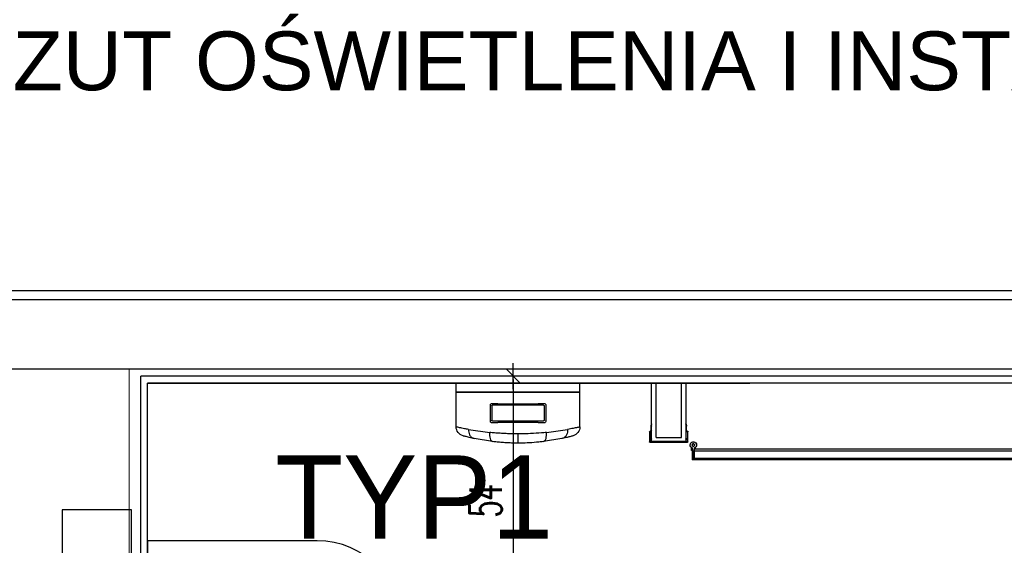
# Model space of a CAD drawing. Header units: centimetres. Extents: x -15121 to 30567, y -60641 to 0.
# Tile 117 of 256: x 6034 to 6247, y -25321 to -25207. Entities that reach past the tile are written whole.
import ezdxf
from ezdxf.enums import TextEntityAlignment as Align

# ---------------------------------------------------------------- set-up
doc = ezdxf.new("R2010")
doc.units = ezdxf.units.CM
doc.header["$LTSCALE"] = 60
doc.layers.add('A tabelka ogólna 25', color=7, linetype='Continuous', lineweight=20)
doc.layers.add('opisy', color=1, linetype='Continuous', lineweight=15)
for name, color, linetype in [('A-----SZ', 8, 'Continuous'), ('AIKA lampy sanitariaty', 3, 'Continuous'), ('AIKA podłoga wc cała', 2, 'Continuous'), ('AIKA sanitariaty', 7, 'Continuous'), ('AIKA TYNK', 5, 'Continuous'), ('AIKA widoki wymiarowanie', 7, 'Continuous'), ('AIKA widokowe', 7, 'Continuous'), ('AIKA ŚCIANA', 8, 'Continuous')]:
    doc.layers.add(name, color=color, linetype=linetype)
doc.styles.add('Annotative', font='arial.ttf')
doc.styles.add('TableTextStyle', font='txt')
doc.styles.add('wymiar', font='txt.shx', dxfattribs={"width": 0.6})
doc.dimstyles.new('Dwudziestka', dxfattribs={"dimtxt": 7, "dimasz": 0.7, "dimexe": 5, "dimexo": 0, "dimgap": 2.5, "dimtad": 1, "dimtoh": 1, "dimdec": 3, "dimrnd": 0.5, "dimdsep": 46, "dimtxsty": 'wymiar', "dimblk": 'znacznik', "dimcen": 0, "dimdle": 5, "dimse1": 1, "dimse2": 1, "dimclrd": 256, "dimclre": 256, "dimclrt": 256, "dimadec": 0, "dimazin": 0, "dimtfac": 0.4, "dimtdec": 3, "dimtix": 1, "dimtofl": 0, "dimtmove": 2, "dimatfit": 3, "dimldrblk": 'znacznik', "dimfxl": 1, "dimtolj": 1, "dimarcsym": 0})

# ---------------------------------------------------------------- blocks, each defined once
blk = doc.blocks.new('toaleta top')
at = {"layer": 'AIKA sanitariaty'}
for p, q in [((-18.25, 39.75), (-18.25, 3)), ((-13.5, 31.08), (-13.5, 39.45)), ((13.5, 31.08), (13.5, 39.45)), ((18.25, 39.75), (18.25, 3)), ((-2.22, 34.39), (2.22, 34.39)), ((-3.85, 26.52), (-3.22, 33.48)), ((3.85, 26.52), (3.22, 33.48)), ((-8, 15.44), (-8, 13.44)), ((8, 15.44), (8, 13.44)), ((-7, 14.44), (-9, 14.44)), ((7, 14.44), (9, 14.44)), ((-18.25, 3), (18.25, 3)), ((25, -0.5), (-25, -0.5)), ((-25, -0.5), (-25, -15.5)), ((25, -15.5), (25, -0.5)), ((-25, -15.5), (25, -15.5))]:
    blk.add_line(p, q, dxfattribs=at)
for centre, radius in [((0, 39.45), 13.5), ((-8, 14.44), 1), ((8, 14.44), 1)]:
    blk.add_circle(centre, radius, dxfattribs=at)
for centre, radius, start, end in [((0, 39.75), 18.25, 0, 180), ((-2.22, 33.39), 1, 90, 174.822), ((2.22, 33.39), 1, 5.178, 90), ((0, 31.08), 13.5, 180, 0)]:
    blk.add_arc(centre, radius, start, end, dxfattribs=at)
blk = doc.blocks.new('sl parawan')
at = {"color": 2}
for p, q in [((-23.52, 212.67), (-72.94, 212.67)), ((-58.1, 212.67), (-23.52, 212.67))]:
    blk.add_line(p, q, dxfattribs=at)
at = {"layer": 'AIKA widokowe'}
for p, q in [((-59.15, 200.02), (-59.15, 212.67)), ((-58.15, 200.89), (-58.15, 212.67)), ((-52.65, 200.89), (-52.65, 212.67)), ((-51.65, 200.02), (-51.65, 212.67)), ((-59.31, 203.48), (-59.23, 203.84)), ((-59.28, 203.38), (-59.3, 203.44)), ((-59.27, 202.45), (-59.27, 203.35)), ((-59.27, 202.45), (-59.27, 203.35)), ((-59.1, 203.82), (-59.18, 203.47)), ((-59.18, 203.47), (-59.16, 203.43)), ((-59.14, 203.35), (-59.14, 202.45)), ((-59.14, 203.35), (-59.14, 202.45)), ((-51.61, 203.47), (-51.69, 203.82)), ((-51.65, 202.45), (-51.65, 203.35)), ((-51.63, 203.43), (-51.61, 203.47)), ((-51.56, 203.84), (-51.48, 203.48)), ((-51.52, 203.35), (-51.52, 202.45)), ((-51.49, 203.44), (-51.51, 203.38)), ((-59.55, 199.96), (-59.55, 202.17)), ((-59.55, 199.96), (-59.55, 202.17)), ((-59.42, 202.17), (-59.42, 200.61)), ((-59.42, 202.17), (-59.42, 200.61)), ((-59.42, 200.61), (-59.05, 200.61)), ((-59.42, 200.61), (-59.05, 200.61)), ((-59.05, 200.54), (-59.42, 200.54)), ((-59.42, 200.54), (-59.42, 200.02)), ((-59.05, 200.54), (-59.42, 200.54)), ((-59.42, 200.54), (-59.42, 200.02)), ((-59.05, 200.61), (-59.05, 200.54)), ((-59.05, 200.61), (-59.05, 200.54)), ((-52.65, 200.89), (-58.15, 200.89)), ((-51.74, 200.54), (-51.74, 200.61)), ((-51.74, 200.61), (-51.37, 200.61)), ((-51.37, 200.54), (-51.74, 200.54)), ((-51.37, 200.61), (-51.37, 202.17)), ((-51.37, 200.02), (-51.37, 200.54)), ((-51.24, 202.17), (-51.24, 199.96)), ((-60.99, 198.45), (-139.06, 198.45)), ((-61.12, 198.72), (-61.12, 198.45)), ((-61.12, 198.45), (-60.92, 198.45)), ((-60.92, 198.62), (-60.92, 196.24)), ((-60.92, 198.45), (-60.92, 196.34)), ((-60.92, 196.41), (-60.92, 198.39)), ((-60.52, 196.34), (-60.52, 198.62)), ((-60.32, 198.12), (-60.32, 198.72)), ((-57.51, 199.89), (-59.48, 199.89)), ((-51.3, 199.89), (-59.48, 199.89)), ((-59.42, 200.02), (-57.58, 200.02)), ((-59.42, 200.02), (-51.37, 200.02)), ((-139.62, 197.97), (-60.52, 197.97)), ((-139.62, 197.97), (-60.52, 197.97)), ((-139.06, 196.34), (-60.99, 196.34)), ((-60.92, 196.34), (-60.52, 196.34)), ((-60.92, 196.24), (-60.52, 196.24)), ((-60.52, 196.24), (-60.52, 198.12)), ((-60.52, 198.12), (-60.32, 198.12)), ((-60.52, 197.97), (-60.52, 196.17)), ((-60.52, 196.17), (-139.62, 196.17)), ((-60.52, 196.17), (-139.62, 196.17))]:
    blk.add_line(p, q, dxfattribs=at)
blk.add_circle((-60.72, 199.29), 0.3, dxfattribs=at)
for centre, radius, start, end in [((-59.25, 203.46), 0.055, 167.6511, 205.0576), ((-59.33, 203.35), 0.055, 0, 25.0576), ((-59.16, 203.83), 0.0649, 347.6776, 167.6511), ((-59.33, 203.35), 0.185, 0, 25.0576), ((-51.63, 203.83), 0.0649, 12.3489, 192.3224), ((-51.46, 203.35), 0.185, 154.9424, 180), ((-51.46, 203.35), 0.055, 154.9424, 180), ((-51.53, 203.46), 0.055, 334.9424, 12.3489), ((-59.41, 202.17), 0.14, 90, 180), ((-59.41, 202.17), 0.14, 90, 180), ((-59.41, 202.17), 0.01, 90, 180), ((-59.41, 202.17), 0.01, 90, 180), ((-59.41, 202.45), 0.14, 270, 0), ((-59.41, 202.45), 0.27, 270, 360), ((-59.41, 202.45), 0.14, 270, 0), ((-59.41, 202.45), 0.27, 270, 0), ((-51.38, 202.45), 0.27, 180, 270), ((-51.38, 202.45), 0.14, 180, 270), ((-51.38, 202.17), 0.14, 0, 90), ((-51.38, 202.17), 0.01, 0, 90), ((-128.03, 198.39), 0.065, 90, 180), ((-60.72, 199.29), 0.7, 304.8499, 253.3985), ((-60.72, 199.29), 0.7, 286.6015, 235.1501), ((-60.99, 198.39), 0.065, 0, 90), ((-59.48, 199.96), 0.065, 180, 270), ((-59.48, 199.96), 0.065, 180, 270), ((-51.3, 199.96), 0.065, 270, 0), ((-60.64, 199.87), 79.05, 182.2555, 269.9371), ((-128.03, 196.41), 0.065, 180, 270), ((-60.99, 196.41), 0.065, 270, 0)]:
    blk.add_arc(centre, radius, start, end, dxfattribs=at)
blk.add_point((-60.52, 196.17), dxfattribs=at)
blk = doc.blocks.new('sl dozownik papieru rzut')
at = {"layer": 'AIKA sanitariaty'}
for p, q in [((13.4, 0), (-13.4, 0)), ((-13.4, -1.95), (-13.4, 0)), ((13.4, -1.95), (13.4, 0)), ((13.4, -1.95), (-13.4, -1.95)), ((-13.4, -2.05), (13.4, -2.05)), ((-13.4, -9.49), (-13.4, -2.05)), ((-13.35, -2), (13.35, -2)), ((13.4, -9.49), (13.4, -2.05)), ((-6, -4.65), (-6, -8.35)), ((-5.85, -4.5), (-4.39, -4.5)), ((-5.7, -8.05), (-5.7, -4.95)), ((-5.55, -4.8), (5.58, -4.8)), ((4.39, -4.5), (-4.39, -4.5)), ((4.39, -4.5), (5.85, -4.5)), ((5.7, -4.95), (5.7, -8.05)), ((6, -8.35), (6, -4.65)), ((-4.39, -8.5), (-5.85, -8.5)), ((5.55, -8.2), (-5.55, -8.2)), ((-4.39, -8.5), (4.39, -8.5)), ((5.85, -8.5), (4.39, -8.5)), ((-6.13, -10.69), (-10.73, -10.04)), ((10.73, -10.04), (6.13, -10.69)), ((-9.5, -12.01), (-5.51, -12.67)), ((0, -13), (0, -11)), ((5.51, -12.67), (9.5, -12.01))]:
    blk.add_line(p, q, dxfattribs=at)
for centre, radius, start, end in [((-13.35, -1.95), 0.05, 180, 270), ((-13.35, -2.05), 0.05, 90, 180), ((13.35, -1.95), 0.05, 270, 0), ((13.35, -2.05), 0.05, 0, 90), ((-5.85, -4.65), 0.15, 90, 180), ((-5.55, -4.95), 0.15, 90, 180), ((5.55, -4.95), 0.15, 0, 90), ((5.85, -4.65), 0.15, 0, 90), ((-5.85, -8.35), 0.15, 180, 270), ((-5.55, -8.05), 0.15, 180, 270), ((5.55, -8.05), 0.15, 270, 0), ((5.85, -8.35), 0.15, 270, 0), ((-11.4, -9.49), 2, 180, 254.9453), ((11.4, -9.49), 2, 285.0547, 0)]:
    blk.add_arc(centre, radius, start, end, dxfattribs=at)
for points, knots in [([(-13.4, -9.49), (-13.4, -9.49), (-13.32, -9.51), (-12.98, -9.59), (-12.73, -9.64), (-12.12, -9.77), (-11.78, -9.84), (-11.18, -9.96), (-10.96, -10), (-10.73, -10.04)], [719.365815, 719.365815, 719.365815, 719.365815, 741.542046, 741.542046, 763.718271, 763.718271, 782.93566, 782.93566, 792.832229, 792.832229, 792.832229, 792.832229]), ([(-10.73, -10.04), (-10.73, -10.04), (-10.73, -10.04), (-10.73, -10.05), (-10.73, -10.05), (-10.73, -10.07), (-10.73, -10.07), (-10.73, -10.09), (-10.73, -10.11), (-10.74, -10.14), (-10.74, -10.17), (-10.74, -10.25), (-10.73, -10.3), (-10.73, -10.45), (-10.71, -10.55), (-10.66, -10.85), (-10.59, -11.03), (-10.4, -11.41), (-10.26, -11.59), (-9.92, -11.86), (-9.73, -11.96), (-9.53, -12)], [-0.008999, -0.008999, -0.008999, -0.008999, 0, 0, 0.195131, 0.195131, 0.390205, 0.390205, 0.780355, 0.780355, 1.560665, 1.560665, 3.121408, 3.121408, 6.243965, 6.243965, 12.498055, 12.498055, 20.307105, 20.307105, 28.11533, 28.11533, 28.11533, 28.11533]), ([(10.73, -10.04), (10.73, -10.04), (10.73, -10.04), (10.74, -10.25), (10.73, -10.45), (10.66, -10.85), (10.59, -11.03), (10.4, -11.41), (10.26, -11.59), (9.92, -11.86), (9.73, -11.96), (9.53, -12)], [-0.008936, -0.008936, -0.008936, -0.008936, 0, 0, 6.258249, 6.258249, 12.51788, 12.51788, 20.330205, 20.330205, 28.1424, 28.1424, 28.1424, 28.1424]), ([(10.73, -10.04), (11.04, -9.98), (11.33, -9.93), (12.01, -9.8), (12.37, -9.72), (12.8, -9.63), (12.92, -9.6), (13.13, -9.55), (13.21, -9.54), (13.36, -9.5), (13.4, -9.49), (13.4, -9.49)], [645.89816, 645.89816, 645.89816, 645.89816, 659.198751, 659.198751, 681.041661, 681.041661, 692.345192, 692.345192, 703.648717, 703.648717, 719.365815, 719.365815, 719.365815, 719.365815]), ([(-11.92, -11.42), (-11.92, -11.42), (-11.84, -11.45), (-11.55, -11.52), (-11.32, -11.58), (-10.78, -11.72), (-10.47, -11.79), (-9.94, -11.91), (-9.74, -11.96), (-9.53, -12)], [719.365815, 719.365815, 719.365815, 719.365815, 741.542046, 741.542046, 763.718271, 763.718271, 782.93566, 782.93566, 793.101387, 793.101387, 793.101387, 793.101387]), ([(-9.53, -12), (-9.53, -12), (-9.52, -12), (-9.52, -12), (-9.51, -12), (-9.51, -12), (-9.5, -12.01), (-9.5, -12.01), (-9.5, -12.01), (-9.5, -12.01)], [125.169211, 125.169211, 125.169211, 125.169211, 125.262842, 125.262842, 125.558179, 125.558179, 125.889339, 125.889339, 126.290447, 126.290447, 126.290447, 126.290447]), ([(-5.51, -12.67), (-5.63, -12.65), (-5.73, -12.58), (-5.92, -12.35), (-6, -12.19), (-6.11, -11.81), (-6.14, -11.61), (-6.17, -11.16), (-6.16, -10.93), (-6.13, -10.69), (-6.13, -10.69), (-6.13, -10.69)], [0, 0, 0, 0, 7.811334, 7.811334, 15.623566, 15.623566, 22.812435, 22.812435, 29.999926, 29.999926, 30.008028, 30.008028, 30.008028, 30.008028]), ([(-6.13, -10.69), (-5.79, -10.72), (-5.45, -10.76), (-4.32, -10.85), (-3.52, -10.9), (-2.07, -10.97), (-1.42, -10.99), (-0.51, -11), (-0.26, -11), (0, -11)], [665.068332, 665.068332, 665.068332, 665.068332, 674.873359, 674.873359, 696.15174, 696.15174, 712.840829, 712.840829, 719.36757, 719.36757, 719.36757, 719.36757]), ([(-5.51, -12.67), (-5.51, -12.67), (-5.51, -12.67), (-5.5, -12.67), (-5.5, -12.67), (-5.5, -12.67)], [25.154736, 25.154736, 25.154736, 25.154736, 25.2068571, 25.2068571, 25.5412471, 25.5412471, 25.5412471, 25.5412471]), ([(-5.5, -12.67), (-5.18, -12.71), (-4.86, -12.74), (-3.85, -12.84), (-3.14, -12.9), (-1.84, -12.97), (-1.26, -12.99), (-0.45, -13), (-0.23, -13), (0, -13)], [664.576978, 664.576978, 664.576978, 664.576978, 674.873359, 674.873359, 696.15174, 696.15174, 712.840829, 712.840829, 719.36757, 719.36757, 719.36757, 719.36757]), ([(0, -11), (0.44, -11), (0.87, -11), (1.74, -10.98), (2.17, -10.96), (3.02, -10.93), (3.45, -10.9), (4.28, -10.85), (4.69, -10.82), (5.45, -10.76), (5.79, -10.72), (6.13, -10.69)], [719.36757, 719.36757, 719.36757, 719.36757, 730.491124, 730.491124, 741.614678, 741.614678, 752.738229, 752.738229, 763.861781, 763.861781, 773.666807, 773.666807, 773.666807, 773.666807]), ([(0, -13), (0.39, -13), (0.78, -13), (1.55, -12.98), (1.93, -12.96), (2.69, -12.92), (3.07, -12.9), (3.81, -12.84), (4.17, -12.81), (4.86, -12.74), (5.18, -12.71), (5.5, -12.67)], [719.36757, 719.36757, 719.36757, 719.36757, 730.491124, 730.491124, 741.614678, 741.614678, 752.738229, 752.738229, 763.861781, 763.861781, 774.158161, 774.158161, 774.158161, 774.158161]), ([(5.5, -12.67), (5.5, -12.67), (5.5, -12.67), (5.51, -12.67), (5.51, -12.67), (5.51, -12.67)], [0, 0, 0, 0, 0.3582778, 0.3582778, 0.4217256, 0.4217256, 0.4217256, 0.4217256]), ([(6.13, -10.69), (6.13, -10.69), (6.13, -10.69), (6.13, -10.7), (6.13, -10.7), (6.14, -10.72), (6.14, -10.73), (6.14, -10.75), (6.14, -10.76), (6.14, -10.81), (6.15, -10.84), (6.15, -10.93), (6.16, -10.98), (6.16, -11.16), (6.16, -11.27), (6.14, -11.61), (6.11, -11.81), (6, -12.19), (5.92, -12.35), (5.73, -12.58), (5.63, -12.65), (5.51, -12.67)], [-0.008087, -0.008087, -0.008087, -0.008087, 0, 0, 0.223897, 0.223897, 0.447699, 0.447699, 0.895311, 0.895311, 1.790581, 1.790581, 3.581414, 3.581414, 7.165142, 7.165142, 14.347918, 14.347918, 22.153528, 22.153528, 29.958241, 29.958241, 29.958241, 29.958241]), ([(9.5, -12.01), (9.5, -12.01), (9.5, -12.01), (9.51, -12), (9.51, -12), (9.52, -12), (9.52, -12), (9.53, -12)], [0, 0, 0, 0, 0.4713843, 0.4713843, 0.7522977, 0.7522977, 0.8768388, 0.8768388, 0.8768388, 0.8768388]), ([(9.53, -12), (9.81, -11.94), (10.07, -11.88), (10.69, -11.74), (11, -11.66), (11.38, -11.57), (11.49, -11.54), (11.68, -11.49), (11.75, -11.47), (11.88, -11.44), (11.92, -11.42), (11.92, -11.42)], [645.629, 645.629, 645.629, 645.629, 659.198751, 659.198751, 681.041661, 681.041661, 692.345192, 692.345192, 703.648717, 703.648717, 719.365815, 719.365815, 719.365815, 719.365815])]:
    blk.add_open_spline(points, degree=3, knots=knots, dxfattribs=at)
blk = doc.blocks.new('znacznik')
at = {"color": 0}
for points in [[(0, -5), (0, 5)], [(-4, 0), (4, 0)]]:
    blk.add_lwpolyline(points, dxfattribs=at)
at = {"color": 1}
blk.add_lwpolyline([(-2.12, -2.12), (2.12, 2.12)], dxfattribs=at)
blk = doc.blocks.new('*D6255')
at = {"layer": 'AIKA widoki wymiarowanie', "lineweight": -2, "transparency": 16777216}
blk.add_line((6140.66, -25285), (6140.66, -25337.51), dxfattribs=at)
at = {"layer": 'Defpoints', "color": 0, "transparency": 16777216}
for p in [(6113.49, -25284.3), (6119.14, -25338.21), (6140.66, -25338.21)]:
    blk.add_point(p, dxfattribs=at)
at = {"layer": 'AIKA widoki wymiarowanie', "lineweight": -2, "transparency": 16777216, "xscale": 0.7, "yscale": 0.7, "zscale": 0.7}
for p, rotation in [((6140.66, -25284.3), 90), ((6140.66, -25338.21), 270)]:
    blk.add_blockref('znacznik', p, dxfattribs=dict(at, rotation=rotation))
at = {"layer": 'AIKA widoki wymiarowanie', "transparency": 16777216, "insert": (6134.66, -25311.25), "char_height": 7, "attachment_point": 5, "rotation": 90, "style": 'wymiar'}
blk.add_mtext('\\A1;54', dxfattribs=at)

msp = doc.modelspace()

# ---------------------------------------------------------------- linework, layer by layer
at = {"layer": 'A-----SZ'}
msp.add_line((6470.9623, -25267.7983), (6015.2457, -25267.7983), dxfattribs=at)
at = {"layer": 'AIKA podłoga wc cała'}
msp.add_lwpolyline([(6061.4623, -25285.7983), (6181.672, -25285.7983)], dxfattribs=at)
at = {"layer": 'AIKA TYNK'}
for p, q in [((6470.9623, -25265.7983), (6015.2457, -25265.7983)), ((6370.4623, -25284.2983), (6059.9623, -25284.2983)), ((6059.9623, -25711.2983), (6059.9623, -25284.2983))]:
    msp.add_line(p, q, dxfattribs=at)
at = {"layer": 'AIKA widokowe'}
for p in [(6368.9623, -25285.7983), (6061.4623, -25709.7983)]:
    msp.add_line(p, (6061.4623, -25285.7983), dxfattribs=at)
at = {"layer": 'AIKA ŚCIANA'}
msp.add_line((6371.9623, -25282.7983), (6015.2457, -25282.7983), dxfattribs=at)
at = {"layer": 'opisy', "color": 8}
msp.add_line((6057.4623, -25712.8323), (6057.4623, -25282.7983), dxfattribs=at)

# ---------------------------------------------------------------- block references
at = {"layer": 'AIKA sanitariaty', "color": 8, "xscale": -1}
msp.add_blockref('sl dozownik papieru rzut', (6141.7027, -25285.7983), dxfattribs=at)
at = {"layer": 'AIKA sanitariaty', "color": 8, "rotation": 270}
msp.add_blockref('toaleta top', (6058.4623, -25338.2113), dxfattribs=at)
at = {"layer": 'AIKA widokowe', "color": 8, "xscale": -1}
msp.add_blockref('sl parawan', (6118.9623, -25498.4973), dxfattribs=at)

# ---------------------------------------------------------------- texts
at = {"layer": 'A tabelka ogólna 25', "transparency": 33554610, "style": 'Annotative'}
msp.add_text('RZUT OŚWIETLENIA I INSTALACJI ELEKTRYCZNEJ', height=12.727273, dxfattribs=at).set_placement((6235.7004, -25209.658), align=Align.TOP_CENTER)
at = {"layer": 'AIKA lampy sanitariaty', "style": 'TableTextStyle'}
msp.add_text('TYP1', height=18, dxfattribs=at).set_placement((6089.1178, -25319.4625))

# ---------------------------------------------------------------- dimensions: what is measured, and where the dimension line sits
at = {"layer": 'AIKA widoki wymiarowanie'}
dim = msp.add_linear_dim(base=(6140.6632, -25338.2113), p1=(6113.4938, -25284.2983), p2=(6119.1373, -25338.2113), angle=90, dimstyle='Dwudziestka', dxfattribs=at)
dim.commit()
dim.dimension.update_dxf_attribs({"geometry": '*D6255', "text_midpoint": (6134.6632, -25311.2548)})

doc.saveas('drawing.dxf')
